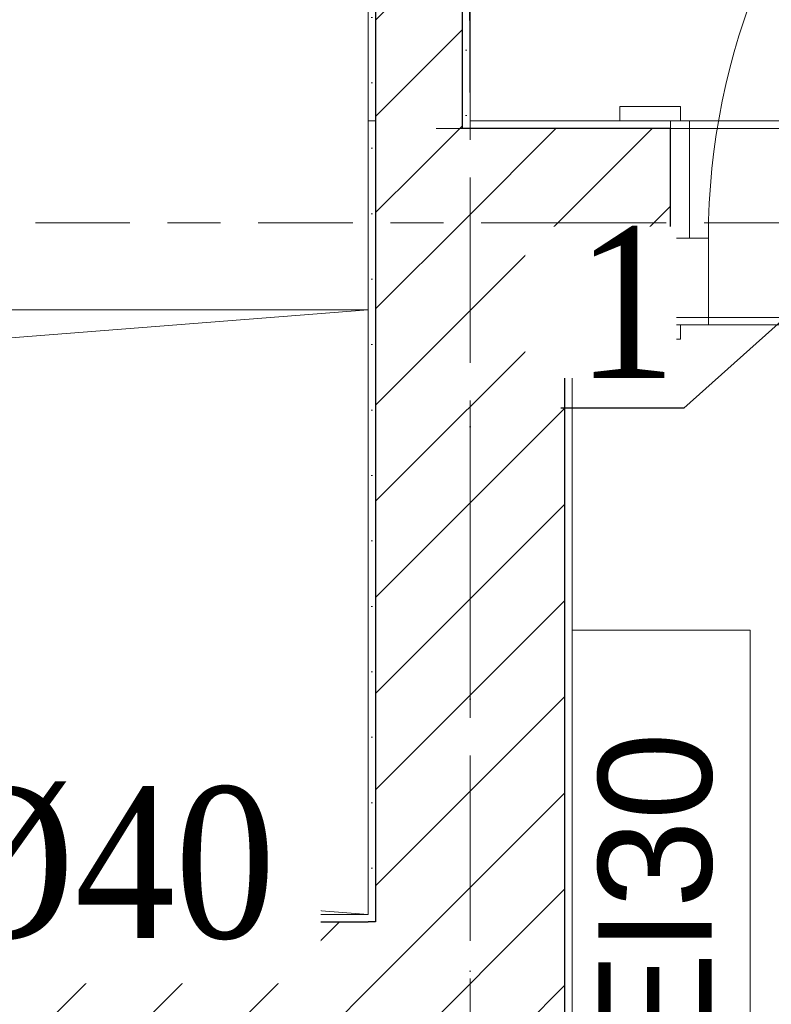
# Model space of a CAD drawing. Header units: millimetres. Extents: x -52968 to 399385, y -141133 to 110561.
# Tile 52 of 146: x 69909 to 70904, y -108477 to -107174. Entities that reach past the tile are written whole.
import ezdxf
from ezdxf import colors
from ezdxf.entities.mleader import LeaderData, LeaderLine
from ezdxf.math import Vec2, Vec3

# ---------------------------------------------------------------- set-up
doc = ezdxf.new("R2010")
doc.units = ezdxf.units.MM
for name, pattern in [('SIM-Wegliniec-21.07.2025-Parter$0$Kropki i Kreski', [360, 180, -90, 0, -90]), ('SIM-Wegliniec-21.07.2025-Parter$0$Przerywana długa', [390, 250, -140]), ('SIM-Wegliniec-21.07.2025-Parter$0$Przerywana podwójnie', [295, 125, -50, 70, -50])]:
    doc.linetypes.add(name, pattern=pattern)
doc.layers.add('_xref', color=250, linetype='Continuous')
for name, color, linetype, lineweight in [('RR_IWK_opisy', 7, 'Continuous', 0), ('SIM-Wegliniec-21.07.2025-Parter$0$Nowe_A-Armatura_Nr_pióra__5', 250, 'Continuous', 0), ('SIM-Wegliniec-21.07.2025-Parter$0$Nowe_A-Belki-Wieniec_Nr_pióra__69', 250, 'Continuous', 0), ('SIM-Wegliniec-21.07.2025-Parter$0$Nowe_A-Belki-Wieniec_Nr_pióra__90', 250, 'Continuous', 0), ('SIM-Wegliniec-21.07.2025-Parter$0$Nowe_A-Osi_Nr_pióra__20', 250, 'Continuous', 0), ('SIM-Wegliniec-21.07.2025-Parter$0$Nowe_A-Posadzki_Nr_pióra__89', 250, 'Continuous', 0), ('SIM-Wegliniec-21.07.2025-Parter$0$Nowe_A-PPOŻ_Nr_pióra__20', 250, 'Continuous', 0), ('SIM-Wegliniec-21.07.2025-Parter$0$Nowe_A-Strefy-Parter_Nr_pióra__94', 250, 'Continuous', 0), ('SIM-Wegliniec-21.07.2025-Parter$0$Nowe_A-Ściany-Działowe', 250, 'Continuous', 0), ('SIM-Wegliniec-21.07.2025-Parter$0$Nowe_A-Ściany-Działowe_Nr_pióra__27', 250, 'Continuous', 0), ('SIM-Wegliniec-21.07.2025-Parter$0$Nowe_A-Ściany-Działowe_Nr_pióra__47', 250, 'Continuous', 0), ('SIM-Wegliniec-21.07.2025-Parter$0$Nowe_A-Ściany-Wewnętrzne', 250, 'Continuous', 0), ('SIM-Wegliniec-21.07.2025-Parter$0$Nowe_A-Ściany-Wewnętrzne_Nr_pióra__27', 250, 'Continuous', 0), ('SIM-Wegliniec-21.07.2025-Parter$0$Nowe_A-Ściany-Wewnętrzne_Nr_pióra__47', 250, 'Continuous', 0), ('SIM-Wegliniec-21.07.2025-Parter$0$Nowe_Drzwi Archicad_Nr_pióra__23', 250, 'Continuous', 0), ('SIM-Wegliniec-21.07.2025-Parter$0$Nowe_Drzwi Archicad_Nr_pióra__27', 250, 'Continuous', 0), ('SIM-Wegliniec-21.07.2025-Parter$0$Nowe_Drzwi Archicad_Nr_pióra__3', 250, 'Continuous', 0), ('SIM-Wegliniec-21.07.2025-Parter$0$Nowe_Drzwi Archicad_Nr_pióra__47', 250, 'Continuous', 0), ('SIM-Wegliniec-21.07.2025-Parter$0$Nowe_Metryczki pomieszczeń Archicada_Nr_pióra__6', 250, 'Continuous', 0)]:
    doc.layers.add(name, color=color, linetype=linetype, lineweight=lineweight)
doc.styles.add('Garamond', font='GARA.TTF')
doc.styles.add('SIM-Wegliniec-21.07.2025-Parter$0$STYL_AUTOMATYCZNY_1', font='arial.ttf')
doc.styles.add('SIM-Wegliniec-21.07.2025-Parter$0$STYL_AUTOMATYCZNY_2', font='arial.ttf')
pattern_1 = [(0, (0, 0), (0, 86.60254), [0, -50]), (0, (25, 43.3), (0, 86.60254), [0, -50])]
pattern_2 = [(45, (0, 0), (-63.63961, 63.63961), [])]

# ---------------------------------------------------------------- blocks, each defined once
blk = doc.blocks.new('SIM-Wegliniec-21.07.2025-Parter')
at = {"layer": 'SIM-Wegliniec-21.07.2025-Parter$0$Nowe_A-Ściany-Działowe', "linetype": 'Continuous', "lineweight": 0}
h = blk.add_hatch(dxfattribs=at)
h.set_pattern_fill('Tynk', color=256, style=0, pattern_type=2)
h.set_pattern_definition(pattern_1)
h.paths.add_polyline_path([(70505.1, -107307.6), (70505.1, -105117.6), (70495.1, -105127.6), (70495.1, -107307.6)])
h = blk.add_hatch(dxfattribs=at)
h.set_pattern_fill('Bloczki_ceramiczne', color=256, style=0, pattern_type=2)
h.set_pattern_definition(pattern_2)
h.paths.add_polyline_path([(70380.1, -105242.6), (70380.1, -107307.6), (70495.1, -107307.6), (70495.1, -105242.6)])
h = blk.add_hatch(dxfattribs=at)
h.set_pattern_fill('Tynk', color=256, style=0, pattern_type=2)
h.set_pattern_definition(pattern_1)
h.paths.add_polyline_path([(70370.1, -105252.6), (70370.1, -107307.6), (70380.1, -107307.6), (70380.1, -105252.6)])
h = blk.add_hatch(dxfattribs=at)
h.set_pattern_fill('Bloczki_ceramiczne', color=256, style=0, pattern_type=2)
h.set_pattern_definition(pattern_2)
h.paths.add_polyline_path([(70380.1, -107317.6), (70495.1, -107317.6), (70495.1, -107307.6), (70380.1, -107307.6)])
at = {"layer": 'SIM-Wegliniec-21.07.2025-Parter$0$Nowe_A-Ściany-Wewnętrzne', "linetype": 'Continuous', "lineweight": 0, "true_color": 0x000000}
h = blk.add_hatch(dxfattribs=at)
h.set_pattern_fill('Tynk', color=18, style=0, pattern_type=2)
h.set_pattern_definition(pattern_1)
h.paths.add_polyline_path([(70380.1, -107317.6), (70370.1, -107307.6), (70370.1, -107317.6)])
h = blk.add_hatch(dxfattribs=at)
h.set_pattern_fill('Tynk', color=18, style=0, pattern_type=2)
h.set_pattern_definition(pattern_1)
h.paths.add_polyline_path([(70380.1, -107307.6), (70370.1, -107307.6), (70380.1, -107317.6)])
h = blk.add_hatch(dxfattribs=at)
h.set_pattern_fill('Tynk', color=18, style=0, pattern_type=2)
h.set_pattern_definition(pattern_1)
h.paths.add_polyline_path([(70495.1, -107317.6), (70505.1, -107317.6), (70505.1, -107307.6), (70495.1, -107307.6)])
h = blk.add_hatch(dxfattribs=at)
h.set_pattern_fill('Tynk', color=18, style=0, pattern_type=2)
h.set_pattern_definition(pattern_1)
h.paths.add_polyline_path([(70505.1, -107307.6), (70505.1, -107317.6), (70770.5, -107317.6), (70770.5, -107307.6)])
at = {"layer": 'SIM-Wegliniec-21.07.2025-Parter$0$Nowe_A-Ściany-Wewnętrzne', "linetype": 'Continuous', "lineweight": 0}
h = blk.add_hatch(dxfattribs=at)
h.set_pattern_fill('Tynk', color=256, style=0, pattern_type=2)
h.set_pattern_definition(pattern_1)
h.paths.add_polyline_path([(70380.1, -108357.6), (70380.1, -107317.6), (70370.1, -107317.6), (70370.1, -108357.6)])
h = blk.add_hatch(dxfattribs=at)
h.set_pattern_fill('Bloczki_ceramiczne', color=256, style=0, pattern_type=2)
h.set_pattern_definition(pattern_2)
h.paths.add_polyline_path([(70630.1, -107567.6), (70380.1, -107317.6), (70380.1, -107567.6)])
h = blk.add_hatch(dxfattribs=at)
h.set_pattern_fill('Bloczki_ceramiczne', color=256, style=0, pattern_type=2)
h.set_pattern_definition(pattern_2)
h.paths.add_polyline_path([(70495.1, -107317.6), (70380.1, -107317.6), (70495.1, -107432.6)])
h = blk.add_hatch(dxfattribs=at)
h.set_pattern_fill('Bloczki_ceramiczne', color=256, style=0, pattern_type=2)
h.set_pattern_definition(pattern_2)
h.paths.add_polyline_path([(70495.1, -107317.6), (70495.1, -107432.6), (70630.1, -107567.6), (70770.5, -107567.6), (70770.5, -107317.6)])
h = blk.add_hatch(dxfattribs=at)
h.set_pattern_fill('Bloczki_ceramiczne', color=256, style=0, pattern_type=2)
h.set_pattern_definition(pattern_2)
h.paths.add_polyline_path([(70630.1, -108367.6), (70630.1, -107567.6), (70380.1, -107567.6), (70380.1, -108367.6)])
at = {"layer": 'SIM-Wegliniec-21.07.2025-Parter$0$Nowe_A-Ściany-Wewnętrzne', "linetype": 'Continuous', "lineweight": 0, "true_color": 0x000000}
h = blk.add_hatch(dxfattribs=at)
h.set_pattern_fill('Tynk', color=18, style=0, pattern_type=2)
h.set_pattern_definition(pattern_1)
h.paths.add_polyline_path([(70640.1, -107577.6), (70630.1, -107567.6), (70630.1, -107577.6)])
h = blk.add_hatch(dxfattribs=at)
h.set_pattern_fill('Tynk', color=18, style=0, pattern_type=2)
h.set_pattern_definition(pattern_1)
h.paths.add_polyline_path([(70640.1, -107567.6), (70630.1, -107567.6), (70640.1, -107577.6)])
h = blk.add_hatch(dxfattribs=at)
h.set_pattern_fill('Tynk', color=18, style=0, pattern_type=2)
h.set_pattern_definition(pattern_1)
h.paths.add_polyline_path([(70770.5, -107567.6), (70640.1, -107567.6), (70640.1, -107577.6), (70770.5, -107577.6)])
h = blk.add_hatch(dxfattribs=at)
h.set_pattern_fill('Tynk', color=18, style=0, pattern_type=2)
h.set_pattern_definition(pattern_1)
h.paths.add_polyline_path([(70640.1, -109407.6), (70640.1, -107577.6), (70630.1, -107577.6), (70630.1, -109407.6)])
h = blk.add_hatch(dxfattribs=at)
h.set_pattern_fill('Tynk', color=18, style=0, pattern_type=2)
h.set_pattern_definition(pattern_1)
h.paths.add_polyline_path([(68540.1, -108367.6), (70370.1, -108367.6), (70370.1, -108357.6), (68540.1, -108357.6)])
h = blk.add_hatch(dxfattribs=at)
h.set_pattern_fill('Tynk', color=18, style=0, pattern_type=2)
h.set_pattern_definition(pattern_1)
h.paths.add_polyline_path([(70380.1, -108367.6), (70380.1, -108357.6), (70370.1, -108357.6), (70370.1, -108367.6)])
at = {"layer": 'SIM-Wegliniec-21.07.2025-Parter$0$Nowe_A-Ściany-Wewnętrzne', "linetype": 'Continuous', "lineweight": 0}
h = blk.add_hatch(dxfattribs=at)
h.set_pattern_fill('Bloczki_ceramiczne', color=256, style=0, pattern_type=2)
h.set_pattern_definition(pattern_2)
h.paths.add_polyline_path([(68530.1, -108617.6), (70370.1, -108617.6), (70370.1, -108367.6), (68530.1, -108367.6)])
h = blk.add_hatch(dxfattribs=at)
h.set_pattern_fill('Bloczki_ceramiczne', color=256, style=0, pattern_type=2)
h.set_pattern_definition(pattern_2)
h.paths.add_polyline_path([(70380.1, -108617.6), (70380.1, -108367.6), (70370.1, -108367.6), (70370.1, -108617.6)])
h = blk.add_hatch(dxfattribs=at)
h.set_pattern_fill('Bloczki_ceramiczne', color=256, style=0, pattern_type=2)
h.set_pattern_definition(pattern_2)
h.paths.add_polyline_path([(70630.1, -108617.6), (70630.1, -108367.6), (70380.1, -108367.6), (70380.1, -108617.6)])
at = {"layer": 'SIM-Wegliniec-21.07.2025-Parter$0$Nowe_A-Armatura_Nr_pióra__5', "linetype": 'Continuous', "lineweight": 13}
for p, q in [((68920.1, -107557.6), (70370.1, -107557.6)), ((69090.1, -107657.6), (70370.1, -107557.6)), ((69090.1, -108257.6), (70370.1, -108357.6))]:
    blk.add_line(p, q, dxfattribs=at)
at = {"layer": 'SIM-Wegliniec-21.07.2025-Parter$0$Nowe_A-Belki-Wieniec_Nr_pióra__69', "linetype": 'SIM-Wegliniec-21.07.2025-Parter$0$Kropki i Kreski', "lineweight": 13}
for p, q in [((85505.1, -107442.6), (70505.1, -107442.6)), ((70505.1, -107442.6), (70505.1, -109542.6))]:
    blk.add_line(p, q, dxfattribs=at)
at = {"layer": 'SIM-Wegliniec-21.07.2025-Parter$0$Nowe_A-Belki-Wieniec_Nr_pióra__90', "linetype": 'SIM-Wegliniec-21.07.2025-Parter$0$Przerywana długa', "lineweight": 13}
for p, q in [((71880.1, -107317.6), (70380.1, -107317.6)), ((70380.1, -107317.6), (70380.1, -108367.6)), ((85380.1, -107567.6), (70630.1, -107567.6)), ((70630.1, -107567.6), (70630.1, -109417.6)), ((70380.1, -108367.6), (65230.1, -108367.6))]:
    blk.add_line(p, q, dxfattribs=at)
at = {"layer": 'SIM-Wegliniec-21.07.2025-Parter$0$Nowe_A-Osi_Nr_pióra__20', "linetype": 'SIM-Wegliniec-21.07.2025-Parter$0$Przerywana podwójnie', "lineweight": 13}
for p, q in [((70505.1, -95582.5), (70505.1, -117792.3)), ((63144.7, -107442.6), (90961.9, -107442.6))]:
    blk.add_line(p, q, dxfattribs=at)
at = {"layer": 'SIM-Wegliniec-21.07.2025-Parter$0$Nowe_A-Posadzki_Nr_pióra__89', "linetype": 'Continuous', "lineweight": 13, "flags": 128}
for points in [[(69160.1, -103408.7), (71880.1, -103408.7), (71880.1, -107317.6), (70505.1, -107317.6), (70495.1, -105127.6), (69045.1, -105127.6), (69045.1, -103408.7)], [(68540.1, -108367.6), (70380.1, -108367.6), (70380.1, -105252.6), (68540.1, -105252.6)], [(70630.1, -109417.6), (85380.1, -109417.6), (85380.1, -107567.6), (70630.1, -107567.6)]]:
    blk.add_lwpolyline(points, close=True, dxfattribs=at)
at = {"layer": 'SIM-Wegliniec-21.07.2025-Parter$0$Nowe_A-PPOŻ_Nr_pióra__20', "linetype": 'Continuous', "lineweight": 13, "flags": 128}
blk.add_lwpolyline([(70640.1, -108682.6), (70640.1, -107981.4), (70875.8, -107981.4), (70875.8, -108682.6)], close=True, dxfattribs=at)
at = {"layer": 'SIM-Wegliniec-21.07.2025-Parter$0$Nowe_A-Strefy-Parter_Nr_pióra__94', "linetype": 'Continuous', "lineweight": 13, "flags": 128}
for points in [[(71870.1, -103417.6), (69035.1, -103417.6), (69035.1, -103917.6), (69035.1, -105117.6), (70505.1, -105117.6), (70505.1, -107307.6), (71870.1, -107307.6)], [(70370.1, -105252.6), (68540.1, -105252.6), (68540.1, -107253), (68920.1, -107253), (68920.1, -108357.6), (70370.1, -108357.6)], [(70640.1, -107577.6), (70640.1, -109407.6), (85370.1, -109407.6), (85370.1, -107577.6)]]:
    blk.add_lwpolyline(points, close=True, dxfattribs=at)
at = {"layer": 'SIM-Wegliniec-21.07.2025-Parter$0$Nowe_A-Ściany-Działowe_Nr_pióra__27', "linetype": 'Continuous', "lineweight": 25}
for p, q in [((70495.1, -107307.6), (70495.1, -105242.6)), ((70380.1, -105252.6), (70380.1, -107307.6))]:
    blk.add_line(p, q, dxfattribs=at)
at = {"layer": 'SIM-Wegliniec-21.07.2025-Parter$0$Nowe_A-Ściany-Działowe_Nr_pióra__47', "linetype": 'Continuous', "lineweight": 15, "flags": 128}
for points in [[(70505.1, -107307.6), (70505.1, -105117.6)], [(70370.1, -105252.6), (70370.1, -107307.6)], [(70380.1, -107307.6), (70370.1, -107307.6)]]:
    blk.add_lwpolyline(points, dxfattribs=at)
at = {"layer": 'SIM-Wegliniec-21.07.2025-Parter$0$Nowe_A-Ściany-Wewnętrzne_Nr_pióra__27', "linetype": 'Continuous', "lineweight": 25}
for p, q in [((70380.1, -107307.6), (70380.1, -107317.6)), ((70380.1, -107307.6), (70380.1, -107317.6)), ((70495.1, -107317.6), (70495.1, -107307.6)), ((70495.1, -107317.6), (70495.1, -107307.6)), ((70380.1, -107317.6), (70380.1, -107567.6)), ((70380.1, -107317.6), (70380.1, -107567.6)), ((70770.5, -107317.6), (70495.1, -107317.6)), ((70770.5, -107462.6), (70770.5, -107317.6)), ((70770.5, -107567.6), (70770.5, -107462.6)), ((70380.1, -107567.6), (70380.1, -108367.6)), ((70630.1, -107567.6), (70630.1, -107577.6)), ((70640.1, -107567.6), (70630.1, -107567.6)), ((70630.1, -107567.6), (70630.1, -107577.6)), ((70770.5, -107567.6), (70640.1, -107567.6)), ((70630.1, -107577.6), (70630.1, -109407.6)), ((68540.1, -108367.6), (70370.1, -108367.6)), ((70380.1, -108367.6), (70370.1, -108367.6)), ((70380.1, -108367.6), (70370.1, -108367.6))]:
    blk.add_line(p, q, dxfattribs=at)
at = {"layer": 'SIM-Wegliniec-21.07.2025-Parter$0$Nowe_A-Ściany-Wewnętrzne_Nr_pióra__47', "linetype": 'Continuous', "lineweight": 15}
for p, q in [((70770.5, -107307.6), (70703.5, -107307.6)), ((70770.5, -107317.6), (70770.5, -107307.6)), ((70770.5, -107577.6), (70703.5, -107577.6))]:
    blk.add_line(p, q, dxfattribs=at)
at = {"layer": 'SIM-Wegliniec-21.07.2025-Parter$0$Nowe_A-Ściany-Wewnętrzne_Nr_pióra__47', "linetype": 'Continuous', "lineweight": 15, "flags": 128}
for points in [[(70370.1, -107307.6), (70370.1, -107317.6)], [(70380.1, -107307.6), (70370.1, -107307.6)], [(70770.5, -107307.6), (70505.1, -107307.6)], [(70370.1, -107317.6), (70370.1, -108357.6)], [(70640.1, -107577.6), (70770.5, -107577.6)], [(70640.1, -109407.6), (70640.1, -107577.6)], [(70370.1, -108357.6), (68540.1, -108357.6)]]:
    blk.add_lwpolyline(points, dxfattribs=at)
at = {"layer": 'SIM-Wegliniec-21.07.2025-Parter$0$Nowe_Drzwi Archicad_Nr_pióra__23', "linetype": 'Continuous', "lineweight": 15}
for p, q in [((70820.5, -107462.6), (70770.5, -107462.6)), ((70770.5, -107462.6), (70770.5, -107577.6)), ((70820.5, -107577.6), (70820.5, -107462.6)), ((70770.5, -107577.6), (70820.5, -107577.6))]:
    blk.add_line(p, q, dxfattribs=at)
at = {"layer": 'SIM-Wegliniec-21.07.2025-Parter$0$Nowe_Drzwi Archicad_Nr_pióra__27', "linetype": 'Continuous', "lineweight": 25}
for p, q in [((70770.5, -107462.6), (70770.5, -107317.6)), ((70770.5, -107462.6), (70770.5, -107317.6)), ((70770.5, -107567.6), (70770.5, -107462.6)), ((70770.5, -107567.6), (70770.5, -107462.6))]:
    blk.add_line(p, q, dxfattribs=at)
at = {"layer": 'SIM-Wegliniec-21.07.2025-Parter$0$Nowe_Drzwi Archicad_Nr_pióra__3', "linetype": 'Continuous', "lineweight": 13}
for p, q in [((70783.5, -107288.6), (70703.5, -107288.6)), ((70703.5, -107288.6), (70703.5, -107307.6)), ((70783.5, -107307.6), (70783.5, -107288.6)), ((70703.5, -107307.6), (70783.5, -107307.6)), ((70795.5, -107307.6), (70770.5, -107307.6)), ((70770.5, -107307.6), (70770.5, -107462.6)), ((70795.5, -107462.6), (70795.5, -107307.6)), ((70770.5, -107462.6), (70795.5, -107462.6)), ((70783.5, -107577.6), (70703.5, -107577.6)), ((70703.5, -107577.6), (70703.5, -107596.6)), ((70783.5, -107596.6), (70783.5, -107577.6)), ((70703.5, -107596.6), (70783.5, -107596.6))]:
    blk.add_line(p, q, dxfattribs=at)
blk.add_arc((71720.5, -107462.6), 900, 90, 180, dxfattribs=at)
at = {"layer": 'SIM-Wegliniec-21.07.2025-Parter$0$Nowe_Drzwi Archicad_Nr_pióra__47', "linetype": 'Continuous', "lineweight": 15}
for p, q in [((70770.5, -107307.6), (70703.5, -107307.6)), ((70770.5, -107307.6), (70703.5, -107307.6)), ((70770.5, -107317.6), (70770.5, -107307.6)), ((70770.5, -107317.6), (70770.5, -107307.6)), ((70770.5, -107577.6), (70703.5, -107577.6)), ((70770.5, -107577.6), (70703.5, -107577.6))]:
    blk.add_line(p, q, dxfattribs=at)
at = {"layer": 'SIM-Wegliniec-21.07.2025-Parter$0$Nowe_A-PPOŻ_Nr_pióra__20', "linetype": 'Continuous', "lineweight": 13, "insert": (70750.7, -108332), "char_height": 150, "attachment_point": 5, "rotation": 90, "style": 'SIM-Wegliniec-21.07.2025-Parter$0$STYL_AUTOMATYCZNY_1'}
blk.add_mtext('\\A1;{\\pqc;\\fArial|b0|i0|c238|p0;\\W1.000000;EI\\fArial|b0|i0|c238|p0;\\W1.000000;3\\fArial|b0|i0|c238|p0;\\W1.000000;0}', dxfattribs=at)
at = {"layer": 'SIM-Wegliniec-21.07.2025-Parter$0$Nowe_Metryczki pomieszczeń Archicada_Nr_pióra__6', "lineweight": 13, "insert": (69273.2, -106879.5), "char_height": 100, "attachment_point": 1, "style": 'SIM-Wegliniec-21.07.2025-Parter$0$STYL_AUTOMATYCZNY_2'}
blk.add_mtext('\\A1;{\\pql;\\pt0,2300;\\fArial|b0|i0|c238|p0;\\W1.000000;Łazienka\\fArial|b0|i0|c238|p0;\\W1.000000;\\A1{\\H.66x;\\S^  ;}\\fArial|b0|i0|c238|p0;\\W1.000000;\\fArial|b0|i0|c238|p0;\\W1.000000;\\A1{\\H.66x;\\S^  ;}}', dxfattribs=at)

msp = doc.modelspace()

# ---------------------------------------------------------------- block references
at = {"layer": '_xref'}
msp.add_blockref('SIM-Wegliniec-21.07.2025-Parter', (0, 0), dxfattribs=at)

# ---------------------------------------------------------------- next in the draw order: leaders
at = {"layer": 'RR_IWK_opisy'}
ml = msp.add_multileader_mtext('Standard', dxfattribs=at)
ml.set_content('1', color=256, style='Garamond')
ml.set_leader_properties()
ml.build(insert=Vec2(0, 0))
ml.multileader.update_dxf_attribs({"text_left_attachment_type": 6, "text_right_attachment_type": 6, "arrow_head_size": 100})
ctx = ml.context
ctx.base_point, ctx.char_height, ctx.arrow_head_size, ctx.plane_origin = Vec3(70692.9, -107687.7), 200, 100, Vec3(71220, -202623.4)
ctx.left_attachment, ctx.right_attachment, ctx.text_align_type = 6, 6, 2
notes = []
notes.append((ctx, [(0, (1, 1, 0), (70788, -107687.7), (-1, 0), 8, [(0, [(71160.1, -107355.1)], 0, [])])]))
ctx.mtext.insert, ctx.mtext.alignment = Vec3(70778, -107447.7), 3
ctx.mtext.has_bg_fill, ctx.mtext.bg_color, ctx.mtext.bg_scale_factor, ctx.mtext.bg_transparency, ctx.mtext.use_window_bg_color = 1, -1027028792, 1, 0, 1
ml = msp.add_multileader_mtext('Standard', dxfattribs=at)
ml.set_content('\\fGaramond|b0|i0;%%c40', color=256, style='Garamond')
ml.set_leader_properties()
ml.build(insert=Vec2(0, 0))
ml.multileader.update_dxf_attribs({"has_text_frame": 1, "text_left_attachment_type": 2, "text_right_attachment_type": 2})
ctx = ml.context
ctx.base_point, ctx.char_height, ctx.landing_gap_size, ctx.plane_origin = Vec3(69789.8, -108293.6), 200, 50, Vec3(-80117.8, 87034)
ctx.left_attachment, ctx.right_attachment = 2, 2
notes.append((ctx, [(0, (1, 1, 0), (69731.8, -108293.5), (1, 0), 8, [(0, [(69408.8, -108687.2)], 0, [])])]))
ctx.mtext.insert = Vec3(69789.8, -108189)
ctx.mtext.has_bg_fill, ctx.mtext.bg_color, ctx.mtext.bg_scale_factor, ctx.mtext.bg_transparency, ctx.mtext.use_window_bg_color = 1, -1027028792, 1.3, 0, 1
for ctx, leaders in notes:
    for number, flags, end, landing, length, lines in leaders:
        leader = LeaderData()
        leader.index, (leader.has_last_leader_line, leader.has_dogleg_vector, leader.attachment_direction) = number, flags
        leader.last_leader_point, leader.dogleg_vector, leader.dogleg_length = Vec3(end), Vec3(landing), length
        for number, points, colour, breaks in lines:
            line = LeaderLine()
            line.index, line.vertices, line.color, line.breaks = number, Vec3.list(points), colors.encode_raw_color(colour), breaks
            leader.lines.append(line)
        ctx.leaders.append(leader)

doc.saveas('drawing.dxf')
